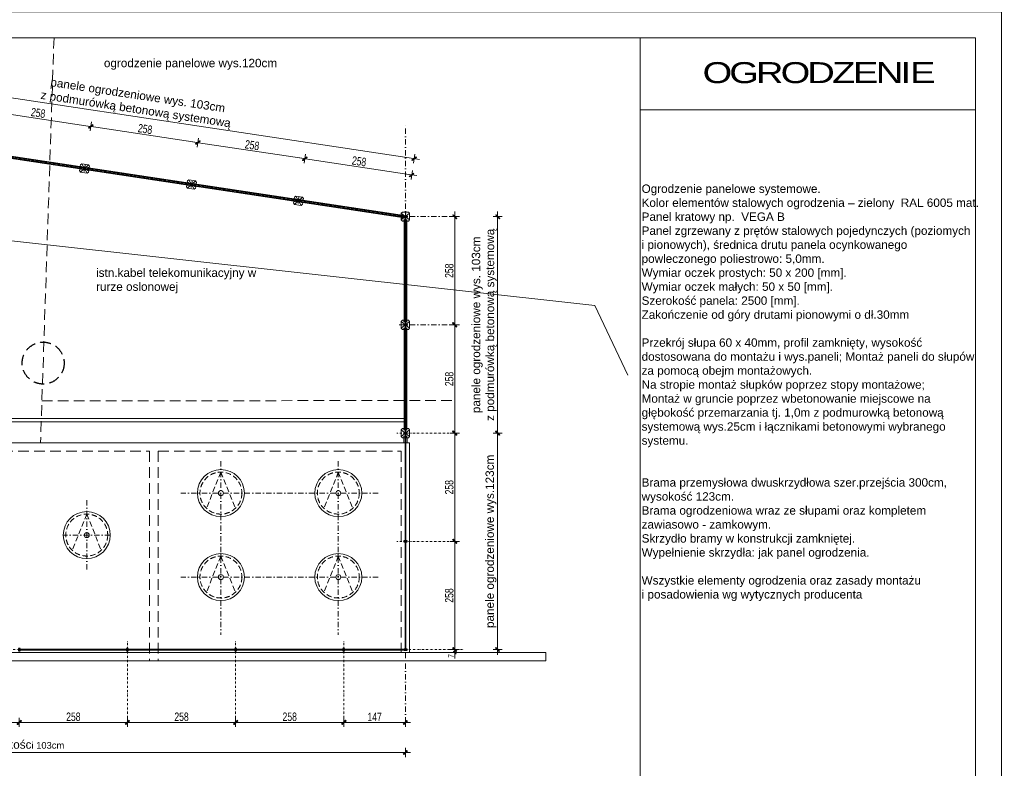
# Model space of a CAD drawing. Header units: millimetres. Extents: x 14041 to 23361, y -6349 to 12956.
# Tile 15 of 106: x 21013 to 23361, y -2212 to -428. Entities that reach past the tile are written whole.
import ezdxf

# ---------------------------------------------------------------- set-up
doc = ezdxf.new("R2010")
doc.units = ezdxf.units.MM
for name, pattern in [('DASHDOTX2', [50.8, 25.4, -12.7, 0, -12.7]), ('DASHED', [19.05, 12.7, -6.35]), ('KRESKOWA', [19.05, 12.7, -6.35])]:
    doc.linetypes.add(name, pattern=pattern)
for name, color, linetype, lineweight in [('__ A-ogrodzenie', 14, 'FENCELINE1', 30), ('__A-krawężnik', 5, 'Continuous', 30), ('__A-Wymiary', 7, 'Continuous', 13), ('_s-woda', 5, 'Continuous', 40), ('A- osie', 2, 'DASHDOTX2', 5), ('A-dach', 34, 'Continuous', 30), ('A-ogrodzenie', 6, 'Continuous', 9), ('A-opisy', 7, 'Continuous', 18), ('A-Tabelka', 7, 'Continuous', 18), ('A-WYMIARY', 7, 'Continuous', 9), ('A-ściany projektowane', 5, 'Continuous', 35)]:
    doc.layers.add(name, color=color, linetype=linetype, lineweight=lineweight)
doc.layers.add('przewód telekomunikacyjny podziemny', color=7, linetype='Continuous')
doc.styles.add('OP.3', font='arial.ttf', dxfattribs={"height": 16})
doc.styles.add('WYMIARY', font='swisscl.ttf')
doc.linetypes.add('FENCELINE1', pattern='A,0.25,-0.1,[133,ltypeshp.shx,S=0.1,R=0,X=-0.1,Y=0],-0.1,1', length=1.45)
doc.dimstyles.new('G 50', dxfattribs={"dimtxt": 12.5, "dimasz": 1, "dimexe": 1.25, "dimexo": 0.625, "dimgap": 3, "dimtad": 1, "dimdec": 1, "dimrnd": 0.5, "dimzin": 9, "dimtxsty": 'WYMIARY', "dimblk": 'W', "dimcen": 2, "dimse1": 1, "dimse2": 1, "dimclrd": 256, "dimclrt": 7, "dimadec": 0, "dimazin": 0, "dimtm": 1e-09, "dimtfac": 1, "dimtdec": 1, "dimtmove": 0, "dimatfit": 0, "dimldrblk": 'W', "dimfxl": 0, "dimlwd": 9, "dimarcsym": 0})
doc.dimstyles.new('G100', dxfattribs={"dimtxt": 20, "dimasz": 1.55, "dimexe": 1.25, "dimexo": 0.625, "dimgap": 3, "dimtad": 1, "dimdec": 1, "dimrnd": 0.5, "dimzin": 9, "dimtxsty": 'WYMIARY', "dimblk": 'W', "dimcen": 3, "dimse1": 1, "dimse2": 1, "dimclrd": 256, "dimclrt": 7, "dimadec": 0, "dimazin": 0, "dimtm": 1e-09, "dimtfac": 1, "dimtdec": 1, "dimtmove": 0, "dimatfit": 0, "dimldrblk": 'W', "dimfxl": 0, "dimlwd": 9, "dimarcsym": 0})

# ---------------------------------------------------------------- blocks, each defined once
blk = doc.blocks.new('W')
at = {"layer": 'A-WYMIARY'}
h = blk.add_hatch(color=256, dxfattribs=at)
h.paths.add_polyline_path([(0, 0.8), (0, 0), (0.6, 0), (3, 2.3), (2.3, 3)])
h.paths.add_polyline_path([(-0.6, 0.2), (-0.8, 0), (0, 0), (0, 0.8)])
h.paths.add_polyline_path([(0, -0.6), (0.1, -0.5), (0.6, 0), (0, 0)])
h.paths.add_polyline_path([(0, 0), (-0.8, 0), (-3.4, -2.6), (-2.7, -3.3), (0, -0.6)])
blk.add_hatch(color=256, dxfattribs=at).paths.add_polyline_path([(-0.8, 0), (-3.4, -2.6), (-2.7, -3.3), (0, -0.6), (0, 0)])
for p, q in [((-8, 0), (8, 0)), ((-0.6, 0.2), (-3.4, -2.6)), ((-0.6, 0.2), (2.3, 3)), ((0, -7), (0, 7)), ((0.1, -0.5), (3, 2.3)), ((2.3, 3), (3, 2.3)), ((-3.4, -2.6), (-2.7, -3.3)), ((0.1, -0.5), (-2.7, -3.3))]:
    blk.add_line(p, q, dxfattribs=at)
blk = doc.blocks.new('*D1631')
at = {"layer": '__A-Wymiary', "lineweight": 9, "ltscale": 2}
blk.add_line((20755.9, -2102.5), (21010.8, -2102.5), dxfattribs=at)
at = {"layer": 'Defpoints', "color": 0}
for p in [(20754.3, -1956), (21012.3, -1956), (21012.3, -2102.5)]:
    blk.add_point(p, dxfattribs=at)
at = {"layer": '__A-Wymiary', "linetype": 'ByBlock', "lineweight": 9, "xscale": 1.55, "yscale": 1.55, "zscale": 1.55, "rotation": 180}
blk.add_blockref('W', (20754.3, -2102.5), dxfattribs=at)
at = {"layer": '__A-Wymiary', "linetype": 'ByBlock', "lineweight": 9, "xscale": 1.55, "yscale": 1.55, "zscale": 1.55}
blk.add_blockref('W', (21012.3, -2102.5), dxfattribs=at)
at = {"layer": '__A-Wymiary', "color": 7, "lineweight": 15, "ltscale": 2, "insert": (20883.3, -2089.2), "char_height": 20, "attachment_point": 5, "style": 'WYMIARY'}
blk.add_mtext('258', dxfattribs=at)
blk = doc.blocks.new('*D1632')
at = {"layer": '__A-Wymiary', "lineweight": 9, "ltscale": 2}
blk.add_line((21013.9, -2102.5), (21268.8, -2102.5), dxfattribs=at)
at = {"layer": 'Defpoints', "color": 0}
for p in [(21012.3, -1956), (21270.3, -1956), (21270.3, -2102.5)]:
    blk.add_point(p, dxfattribs=at)
at = {"layer": '__A-Wymiary', "linetype": 'ByBlock', "lineweight": 9, "xscale": 1.55, "yscale": 1.55, "zscale": 1.55, "rotation": 180}
blk.add_blockref('W', (21012.3, -2102.5), dxfattribs=at)
at = {"layer": '__A-Wymiary', "linetype": 'ByBlock', "lineweight": 9, "xscale": 1.55, "yscale": 1.55, "zscale": 1.55}
blk.add_blockref('W', (21270.3, -2102.5), dxfattribs=at)
at = {"layer": '__A-Wymiary', "color": 7, "lineweight": 15, "ltscale": 2, "insert": (21141.3, -2089.2), "char_height": 20, "attachment_point": 5, "style": 'WYMIARY'}
blk.add_mtext('258', dxfattribs=at)
blk = doc.blocks.new('*D1633')
at = {"layer": '__A-Wymiary', "lineweight": 9, "ltscale": 2}
blk.add_line((21271.9, -2102.5), (21526.8, -2102.5), dxfattribs=at)
at = {"layer": 'Defpoints', "color": 0}
for p in [(21270.3, -1956), (21528.3, -1956), (21528.3, -2102.5)]:
    blk.add_point(p, dxfattribs=at)
at = {"layer": '__A-Wymiary', "linetype": 'ByBlock', "lineweight": 9, "xscale": 1.55, "yscale": 1.55, "zscale": 1.55, "rotation": 180}
blk.add_blockref('W', (21270.3, -2102.5), dxfattribs=at)
at = {"layer": '__A-Wymiary', "linetype": 'ByBlock', "lineweight": 9, "xscale": 1.55, "yscale": 1.55, "zscale": 1.55}
blk.add_blockref('W', (21528.3, -2102.5), dxfattribs=at)
at = {"layer": '__A-Wymiary', "color": 7, "lineweight": 15, "ltscale": 2, "insert": (21399.3, -2089.2), "char_height": 20, "attachment_point": 5, "style": 'WYMIARY'}
blk.add_mtext('258', dxfattribs=at)
blk = doc.blocks.new('*D1634')
at = {"layer": '__A-Wymiary', "lineweight": 9, "ltscale": 2}
blk.add_line((21529.9, -2102.5), (21784.8, -2102.5), dxfattribs=at)
at = {"layer": 'Defpoints', "color": 0}
for p in [(21528.3, -1956), (21786.3, -1956), (21786.3, -2102.5)]:
    blk.add_point(p, dxfattribs=at)
at = {"layer": '__A-Wymiary', "linetype": 'ByBlock', "lineweight": 9, "xscale": 1.55, "yscale": 1.55, "zscale": 1.55, "rotation": 180}
blk.add_blockref('W', (21528.3, -2102.5), dxfattribs=at)
at = {"layer": '__A-Wymiary', "linetype": 'ByBlock', "lineweight": 9, "xscale": 1.55, "yscale": 1.55, "zscale": 1.55}
blk.add_blockref('W', (21786.3, -2102.5), dxfattribs=at)
at = {"layer": '__A-Wymiary', "color": 7, "lineweight": 15, "ltscale": 2, "insert": (21657.3, -2089.2), "char_height": 20, "attachment_point": 5, "style": 'WYMIARY'}
blk.add_mtext('258', dxfattribs=at)
blk = doc.blocks.new('*D1635')
at = {"layer": '__A-Wymiary', "lineweight": 9, "ltscale": 2}
blk.add_line((21787.9, -2102.5), (21931.8, -2102.5), dxfattribs=at)
at = {"layer": 'Defpoints', "color": 0}
for p in [(21786.3, -1956), (21933.3, -1956), (21933.3, -2102.5)]:
    blk.add_point(p, dxfattribs=at)
at = {"layer": '__A-Wymiary', "linetype": 'ByBlock', "lineweight": 9, "xscale": 1.55, "yscale": 1.55, "zscale": 1.55, "rotation": 180}
blk.add_blockref('W', (21786.3, -2102.5), dxfattribs=at)
at = {"layer": '__A-Wymiary', "linetype": 'ByBlock', "lineweight": 9, "xscale": 1.55, "yscale": 1.55, "zscale": 1.55}
blk.add_blockref('W', (21933.3, -2102.5), dxfattribs=at)
at = {"layer": '__A-Wymiary', "color": 7, "lineweight": 15, "ltscale": 2, "insert": (21859.8, -2089.5), "char_height": 20, "attachment_point": 5, "style": 'WYMIARY'}
blk.add_mtext('147', dxfattribs=at)
blk = doc.blocks.new('*D1636')
at = {"layer": '__A-Wymiary', "lineweight": 9, "ltscale": 2}
for p, q in [((22051, -1928), (22051, -1927)), ((22051, -1936), (22051, -1929)), ((22051, -1937), (22051, -1950))]:
    blk.add_line(p, q, dxfattribs=at)
at = {"layer": 'Defpoints', "color": 0}
for p in [(22051, -1929), (22054.8, -1929), (22054.8, -1936)]:
    blk.add_point(p, dxfattribs=at)
at = {"layer": '__A-Wymiary', "linetype": 'ByBlock', "lineweight": 9}
for p, rotation in [((22051, -1929), 270), ((22051, -1936), 90)]:
    blk.add_blockref('W', p, dxfattribs=dict(at, rotation=rotation))
at = {"layer": '__A-Wymiary', "color": 7, "lineweight": 15, "ltscale": 2, "insert": (22041.8, -1944), "char_height": 12.5, "attachment_point": 5, "rotation": 90, "style": 'WYMIARY'}
blk.add_mtext('7', dxfattribs=at)
blk = doc.blocks.new('*D1643')
at = {"layer": '__A-Wymiary', "lineweight": 9, "ltscale": 2}
blk.add_line((22051, -1927.5), (22051, -1672.6), dxfattribs=at)
at = {"layer": 'Defpoints', "color": 0}
for p in [(22021.2, -1671), (22051, -1671), (22021.2, -1929)]:
    blk.add_point(p, dxfattribs=at)
at = {"layer": '__A-Wymiary', "linetype": 'ByBlock', "lineweight": 9, "xscale": 1.55, "yscale": 1.55, "zscale": 1.55}
for p, rotation in [((22051, -1671), 90), ((22051, -1929), 270)]:
    blk.add_blockref('W', p, dxfattribs=dict(at, rotation=rotation))
at = {"layer": '__A-Wymiary', "color": 7, "lineweight": 15, "ltscale": 2, "insert": (22037.8, -1800), "char_height": 20, "attachment_point": 5, "rotation": 90, "style": 'WYMIARY'}
blk.add_mtext('258', dxfattribs=at)
blk = doc.blocks.new('*D1644')
at = {"layer": '__A-Wymiary', "lineweight": 9, "ltscale": 2}
blk.add_line((22051, -1669.5), (22051, -1414.6), dxfattribs=at)
at = {"layer": 'Defpoints', "color": 0}
for p in [(22031.9, -1413), (22051, -1413), (22021.2, -1671)]:
    blk.add_point(p, dxfattribs=at)
at = {"layer": '__A-Wymiary', "linetype": 'ByBlock', "lineweight": 9, "xscale": 1.55, "yscale": 1.55, "zscale": 1.55}
for p, rotation in [((22051, -1413), 90), ((22051, -1671), 270)]:
    blk.add_blockref('W', p, dxfattribs=dict(at, rotation=rotation))
at = {"layer": '__A-Wymiary', "color": 7, "lineweight": 15, "ltscale": 2, "insert": (22037.8, -1542), "char_height": 20, "attachment_point": 5, "rotation": 90, "style": 'WYMIARY'}
blk.add_mtext('258', dxfattribs=at)
blk = doc.blocks.new('*D1645')
at = {"layer": '__A-Wymiary', "lineweight": 9, "ltscale": 2}
blk.add_line((22051, -1411.5), (22051, -1156.6), dxfattribs=at)
at = {"layer": 'Defpoints', "color": 0}
for p in [(22005.2, -1155), (22051, -1155), (22031.9, -1413)]:
    blk.add_point(p, dxfattribs=at)
at = {"layer": '__A-Wymiary', "linetype": 'ByBlock', "lineweight": 9, "xscale": 1.55, "yscale": 1.55, "zscale": 1.55}
for p, rotation in [((22051, -1155), 90), ((22051, -1413), 270)]:
    blk.add_blockref('W', p, dxfattribs=dict(at, rotation=rotation))
at = {"layer": '__A-Wymiary', "color": 7, "lineweight": 15, "ltscale": 2, "insert": (22037.8, -1284), "char_height": 20, "attachment_point": 5, "rotation": 90, "style": 'WYMIARY'}
blk.add_mtext('258', dxfattribs=at)
blk = doc.blocks.new('*D1646')
at = {"layer": '__A-Wymiary', "lineweight": 9, "ltscale": 2}
blk.add_line((22051, -1153.5), (22051, -898.6), dxfattribs=at)
at = {"layer": 'Defpoints', "color": 0}
for p in [(21985.5, -897), (22051, -897), (22005.2, -1155)]:
    blk.add_point(p, dxfattribs=at)
at = {"layer": '__A-Wymiary', "linetype": 'ByBlock', "lineweight": 9, "xscale": 1.55, "yscale": 1.55, "zscale": 1.55}
for p, rotation in [((22051, -897), 90), ((22051, -1155), 270)]:
    blk.add_blockref('W', p, dxfattribs=dict(at, rotation=rotation))
at = {"layer": '__A-Wymiary', "color": 7, "lineweight": 15, "ltscale": 2, "insert": (22037.8, -1026), "char_height": 20, "attachment_point": 5, "rotation": 90, "style": 'WYMIARY'}
blk.add_mtext('258', dxfattribs=at)
blk = doc.blocks.new('*D1647')
at = {"layer": 'Defpoints', "lineweight": 9, "ltscale": 2}
blk.add_line((21694.8, -759.3), (21946.8, -797.3), dxfattribs=at)
at = {"layer": 'Defpoints', "color": 0}
for p in [(21948.3, -797.5), (21678.2, -858.6), (21933.3, -897)]:
    blk.add_point(p, dxfattribs=at)
at = {"layer": 'Defpoints', "linetype": 'ByBlock', "lineweight": 9, "xscale": 1.55, "yscale": 1.55, "zscale": 1.55}
for p, rotation in [((21693.2, -759), 171.4269997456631), ((21948.3, -797.5), 351.4269997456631)]:
    blk.add_blockref('W', p, dxfattribs=dict(at, rotation=rotation))
at = {"layer": 'Defpoints', "color": 7, "lineweight": 15, "ltscale": 2, "insert": (21822.8, -765.2), "char_height": 20, "attachment_point": 5, "rotation": 351.427, "style": 'WYMIARY'}
blk.add_mtext('258', dxfattribs=at)
blk = doc.blocks.new('*D1648')
at = {"layer": 'Defpoints', "lineweight": 9, "ltscale": 2}
blk.add_line((21439.6, -720.8), (21691.7, -758.8), dxfattribs=at)
at = {"layer": 'Defpoints', "color": 0}
for p in [(21693.2, -759), (21424.3, -812.4), (21679.4, -850.8)]:
    blk.add_point(p, dxfattribs=at)
at = {"layer": 'Defpoints', "linetype": 'ByBlock', "lineweight": 9, "xscale": 1.55, "yscale": 1.55, "zscale": 1.55}
for p, rotation in [((21438.1, -720.6), 171.4269997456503), ((21693.2, -759), 351.4269997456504)]:
    blk.add_blockref('W', p, dxfattribs=dict(at, rotation=rotation))
at = {"layer": 'Defpoints', "color": 7, "lineweight": 15, "ltscale": 2, "insert": (21567.6, -726.7), "char_height": 20, "attachment_point": 5, "rotation": 351.427, "style": 'WYMIARY'}
blk.add_mtext('258', dxfattribs=at)
blk = doc.blocks.new('*D1649')
at = {"layer": 'Defpoints', "lineweight": 9, "ltscale": 2}
blk.add_line((21436.6, -720.3), (21184.5, -682.3), dxfattribs=at)
at = {"layer": 'Defpoints', "color": 0}
for p in [(21183, -682.1), (21169.1, -773.9), (21424.3, -812.4)]:
    blk.add_point(p, dxfattribs=at)
at = {"layer": 'Defpoints', "linetype": 'ByBlock', "lineweight": 9, "xscale": 1.55, "yscale": 1.55, "zscale": 1.55}
for p, rotation in [((21183, -682.1), 171.4269997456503), ((21438.1, -720.6), 351.4269997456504)]:
    blk.add_blockref('W', p, dxfattribs=dict(at, rotation=rotation))
at = {"layer": 'Defpoints', "color": 7, "lineweight": 15, "ltscale": 2, "insert": (21312.5, -688.2), "char_height": 20, "attachment_point": 5, "rotation": 351.427, "style": 'WYMIARY'}
blk.add_mtext('258', dxfattribs=at)
blk = doc.blocks.new('*D1650')
at = {"layer": 'Defpoints', "lineweight": 9, "ltscale": 2}
blk.add_line((21181.5, -681.9), (20929.4, -643.9), dxfattribs=at)
at = {"layer": 'Defpoints', "color": 0}
for p in [(20927.9, -643.6), (20914, -735.4), (21169.1, -773.9)]:
    blk.add_point(p, dxfattribs=at)
at = {"layer": 'Defpoints', "linetype": 'ByBlock', "lineweight": 9, "xscale": 1.55, "yscale": 1.55, "zscale": 1.55}
for p, rotation in [((20927.9, -643.6), 171.4269997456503), ((21183, -682.1), 351.4269997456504)]:
    blk.add_blockref('W', p, dxfattribs=dict(at, rotation=rotation))
at = {"layer": 'Defpoints', "color": 7, "lineweight": 15, "ltscale": 2, "insert": (21057.4, -649.8), "char_height": 20, "attachment_point": 5, "rotation": 351.427, "style": 'WYMIARY'}
blk.add_mtext('258', dxfattribs=at)
blk = doc.blocks.new('*D1655')
at = {"layer": '__A-Wymiary', "lineweight": 9, "ltscale": 2}
blk.add_line((19834.9, -2174.2), (21931.8, -2174.2), dxfattribs=at)
at = {"layer": 'Defpoints', "color": 0}
for p in [(19833.3, -2034.3), (21933.3, -2034.3), (21933.3, -2174.2)]:
    blk.add_point(p, dxfattribs=at)
at = {"layer": '__A-Wymiary', "linetype": 'ByBlock', "lineweight": 9, "xscale": 1.55, "yscale": 1.55, "zscale": 1.55, "rotation": 180}
blk.add_blockref('W', (19833.3, -2174.2), dxfattribs=at)
at = {"layer": '__A-Wymiary', "linetype": 'ByBlock', "lineweight": 9, "xscale": 1.55, "yscale": 1.55, "zscale": 1.55}
blk.add_blockref('W', (21933.3, -2174.2), dxfattribs=at)
at = {"layer": '__A-Wymiary', "color": 7, "lineweight": 15, "ltscale": 2, "insert": (20883.3, -2158.2), "char_height": 16, "attachment_point": 5, "style": 'OP.3'}
blk.add_mtext('{\\H1.25x;panele ogrodzeniowe wysokośc}i 103cm', dxfattribs=at)
blk = doc.blocks.new('*D1656')
at = {"layer": '__A-Wymiary', "lineweight": 9, "ltscale": 2}
blk.add_line((22153.2, -1414.6), (22153.2, -1927.5), dxfattribs=at)
at = {"layer": 'Defpoints', "color": 0}
for p in [(22214.3, -1413), (22153.2, -1929), (22214.3, -1929)]:
    blk.add_point(p, dxfattribs=at)
at = {"layer": '__A-Wymiary', "linetype": 'ByBlock', "lineweight": 9, "xscale": 1.55, "yscale": 1.55, "zscale": 1.55}
for p, rotation in [((22153.2, -1413), 90), ((22153.2, -1929), 270)]:
    blk.add_blockref('W', p, dxfattribs=dict(at, rotation=rotation))
at = {"layer": '__A-Wymiary', "color": 7, "lineweight": 15, "ltscale": 2, "insert": (22137.3, -1671), "char_height": 16, "attachment_point": 5, "rotation": 90, "style": 'OP.3'}
blk.add_mtext('{\\H1.25x;panele ogrodzeniowe wys.123cm}', dxfattribs=at)
blk = doc.blocks.new('*D1657')
at = {"layer": '__A-Wymiary', "lineweight": 9, "ltscale": 2}
blk.add_line((22153.2, -898.6), (22153.2, -1411.5), dxfattribs=at)
at = {"layer": 'Defpoints', "color": 0}
for p in [(22029.6, -897), (22153.2, -1413), (22214.3, -1413)]:
    blk.add_point(p, dxfattribs=at)
at = {"layer": '__A-Wymiary', "linetype": 'ByBlock', "lineweight": 9, "xscale": 1.55, "yscale": 1.55, "zscale": 1.55}
for p, rotation in [((22153.2, -897), 90), ((22153.2, -1413), 270)]:
    blk.add_blockref('W', p, dxfattribs=dict(at, rotation=rotation))
at = {"layer": '__A-Wymiary', "color": 7, "lineweight": 15, "ltscale": 2, "insert": (22121.2, -1155), "char_height": 16, "attachment_point": 5, "rotation": 90, "style": 'OP.3'}
blk.add_mtext('{\\H1.25x;panele ogrodzeniowe wys. 103cm\\Pz podmurówką betonową systemową}', dxfattribs=at)
blk = doc.blocks.new('*D1658')
at = {"layer": '__A-Wymiary', "lineweight": 9, "ltscale": 2}
blk.add_line((21952.6, -758.6), (20622.2, -558.2), dxfattribs=at)
at = {"layer": 'Defpoints', "color": 0}
for p in [(20620.6, -558), (20611.5, -618.3), (21946.7, -808.2)]:
    blk.add_point(p, dxfattribs=at)
at = {"layer": '__A-Wymiary', "linetype": 'ByBlock', "lineweight": 9, "xscale": 1.55, "yscale": 1.55, "zscale": 1.55}
for p, rotation in [((20620.6, -558), 171.4328899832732), ((21954.2, -758.9), 351.4328899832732)]:
    blk.add_blockref('W', p, dxfattribs=dict(at, rotation=rotation))
at = {"layer": '__A-Wymiary', "color": 7, "lineweight": 15, "ltscale": 2, "insert": (21292.2, -626.7), "char_height": 16, "attachment_point": 5, "rotation": 351.4329, "style": 'OP.3'}
blk.add_mtext('{\\H1.25x;panele ogrodzeniowe wys. 103cm\\Pz podmurówką betonową systemową}', dxfattribs=at)

msp = doc.modelspace()

# ---------------------------------------------------------------- linework, layer by layer
at = {"layer": '__ A-ogrodzenie', "linetype": 'Continuous', "lineweight": 15, "ltscale": 2}
for p, q in [((21929.88, -899.99), (20919.76, -747.71)), ((21930.78, -894.06), (20920.66, -741.78)), ((21158.08, -773.53), (21161.49, -771.01)), ((21179.83, -776.81), (21177.31, -773.39)), ((21155.99, -787.37), (21158.51, -790.78)), ((21156.51, -783.91), (21159.97, -784.43)), ((21157.56, -776.99), (21161.02, -777.51)), ((21177.75, -790.65), (21174.33, -793.17)), ((21178.27, -787.19), (21174.81, -786.67)), ((21179.31, -780.27), (21175.85, -779.75)), ((21412.67, -815.45), (21416.14, -815.97)), ((21413.2, -811.99), (21416.61, -809.47)), ((21434.43, -818.73), (21430.97, -818.21)), ((21434.95, -815.27), (21432.43, -811.85)), ((21411.11, -825.83), (21413.63, -829.24)), ((21411.63, -822.37), (21415.09, -822.89)), ((21432.86, -829.11), (21429.45, -831.63)), ((21433.39, -825.65), (21429.92, -825.13)), ((21666.23, -864.29), (21668.75, -867.7)), ((21666.75, -860.83), (21670.21, -861.35)), ((21667.79, -853.91), (21671.25, -854.43)), ((21668.31, -850.45), (21671.73, -847.93)), ((21687.98, -867.57), (21684.57, -870.09)), ((21688.5, -864.11), (21685.04, -863.59)), ((21689.55, -857.19), (21686.09, -856.67)), ((21690.07, -853.73), (21687.55, -850.31)), ((21926.33, -886.03), (21923.33, -889.03)), ((21940.33, -886.03), (21943.33, -889.03)), ((21923.33, -893.53), (21926.83, -893.53)), ((21923.33, -900.53), (21926.83, -900.53)), ((21926.33, -908.03), (21923.33, -905.03)), ((21929.83, -908.03), (21929.83, -904.53)), ((21930.33, -1147.53), (21930.33, -904.53)), ((21936.33, -1147.53), (21936.33, -904.53)), ((21936.83, -908.03), (21936.83, -904.53)), ((21940.33, -908.03), (21943.33, -905.03)), ((21926.33, -1144.03), (21923.33, -1147.03)), ((21929.83, -1144.03), (21929.83, -1147.53)), ((21936.83, -1144.03), (21936.83, -1147.53)), ((21940.33, -1144.03), (21943.33, -1147.03)), ((21926.33, -1166.03), (21923.33, -1163.03)), ((21929.83, -1166.03), (21929.83, -1162.53)), ((21930.33, -1405.53), (21930.33, -1162.53)), ((21936.33, -1405.53), (21936.33, -1162.53)), ((21936.83, -1166.03), (21936.83, -1162.53)), ((21940.33, -1166.03), (21943.33, -1163.03)), ((21926.33, -1402.03), (21923.33, -1405.03)), ((21929.83, -1402.03), (21929.83, -1405.53)), ((21936.83, -1402.03), (21936.83, -1405.53)), ((21940.33, -1402.03), (21943.33, -1405.03)), ((21926.33, -1424.03), (21923.33, -1421.03)), ((21929.83, -1424.03), (21929.83, -1420.53)), ((21936.83, -1424.03), (21936.83, -1420.53)), ((21940.33, -1424.03), (21943.33, -1421.03))]:
    msp.add_line(p, q, dxfattribs=at)
for points in [[(21158.08, -773.53), (21157.56, -776.99)], [(21177.31, -773.39), (21161.49, -771.01)], [(21156.51, -783.91), (21155.99, -787.37)], [(21158.51, -790.78), (21174.33, -793.17)], [(21175.85, -779.75), (21174.81, -786.67)], [(21177.75, -790.65), (21178.27, -787.19)], [(21179.31, -780.27), (21179.83, -776.81)], [(21413.2, -811.99), (21412.67, -815.45)], [(21432.43, -811.85), (21416.61, -809.47)], [(21430.97, -818.21), (21429.92, -825.13)], [(21434.43, -818.73), (21434.95, -815.27)], [(21411.63, -822.37), (21411.11, -825.83)], [(21413.63, -829.24), (21429.45, -831.63)], [(21432.86, -829.11), (21433.39, -825.65)], [(21666.75, -860.83), (21666.23, -864.29)], [(21668.31, -850.45), (21667.79, -853.91)], [(21668.75, -867.7), (21684.57, -870.09)], [(21687.55, -850.31), (21671.73, -847.93)], [(21686.09, -856.67), (21685.04, -863.59)], [(21687.98, -867.57), (21688.5, -864.11)], [(21689.55, -857.19), (21690.07, -853.73)], [(21923.33, -889.03), (21923.33, -893.53)], [(21940.33, -886.03), (21926.33, -886.03)], [(21943.33, -905.03), (21943.33, -889.03)], [(21923.33, -900.53), (21923.33, -905.03)], [(21926.33, -908.03), (21929.83, -908.03)], [(21926.83, -900.53), (21926.83, -893.53)], [(21936.83, -908.03), (21940.33, -908.03)], [(21923.33, -1147.03), (21923.33, -1163.03)], [(21929.83, -1144.03), (21926.33, -1144.03)], [(21940.33, -1144.03), (21936.83, -1144.03)], [(21943.33, -1163.03), (21943.33, -1147.03)], [(21926.33, -1166.03), (21929.83, -1166.03)], [(21936.83, -1162.53), (21929.83, -1162.53)], [(21936.83, -1166.03), (21940.33, -1166.03)], [(21923.33, -1405.03), (21923.33, -1421.03)], [(21929.83, -1402.03), (21926.33, -1402.03)], [(21940.33, -1402.03), (21936.83, -1402.03)], [(21943.33, -1421.03), (21943.33, -1405.03)], [(21926.33, -1424.03), (21929.83, -1424.03)], [(21936.83, -1420.53), (21929.83, -1420.53)], [(21936.83, -1424.03), (21940.33, -1424.03)]]:
    msp.add_lwpolyline(points, dxfattribs=at)
at = {"layer": '__A-krawężnik', "lineweight": 15, "ltscale": 0.25}
for p, q in [((20921.39, -1378.02), (21932.33, -1378.02)), ((20921.39, -1386.02), (21932.33, -1386.02)), ((21929.33, -1436.02), (21929.33, -1424.03)), ((21929.83, -1424.03), (21937.33, -1424.03)), ((21937.33, -1436.02), (21937.33, -1424.03))]:
    msp.add_line(p, q, dxfattribs=at)
at = {"layer": '__A-Wymiary', "lineweight": 15, "ltscale": 2}
for points in [[(21161.02, -777.51), (21159.97, -784.43)], [(21416.14, -815.97), (21415.09, -822.89)], [(21671.25, -854.43), (21670.21, -861.35)], [(21929.83, -904.53), (21936.83, -904.53)], [(21936.83, -1147.53), (21929.83, -1147.53)], [(21936.83, -1405.53), (21929.83, -1405.53)]]:
    msp.add_lwpolyline(points, dxfattribs=at)
at = {"layer": '_s-woda', "linetype": 'KRESKOWA', "lineweight": 15, "ltscale": 2}
for p, q in [((21095.17, -470.57), (21062.98, -1436.02)), ((21066.3, -1336.29), (22051.22, -1335.21))]:
    msp.add_line(p, q, dxfattribs=at)
at = {"layer": '_s-woda', "linetype": 'KRESKOWA', "lineweight": 25, "ltscale": 2}
msp.add_circle((21069.31, -1246.13), 50, dxfattribs=at)
at = {"layer": 'A- osie', "ltscale": 0.5}
for p, q in [((21493.23, -1480.07), (21493.23, -1894.06)), ((21773.23, -1480.07), (21773.23, -1894.06)), ((21173.23, -1572.64), (21173.23, -1739.68)), ((21868.54, -1556.02), (21397.7, -1556.02)), ((21229.29, -1656.16), (21117.17, -1656.16)), ((21868.54, -1756.02), (21397.7, -1756.02))]:
    msp.add_line(p, q, dxfattribs=at)
at = {"layer": 'A-dach', "lineweight": 15}
for p, q in [((19823.23, -1436.02), (21943.23, -1436.02)), ((21943.23, -1436.02), (21943.23, -1936.02)), ((19623.23, -1936.02), (22268.23, -1936.02)), ((22268.23, -1936.02), (22268.23, -1956.02)), ((19623.23, -1956.02), (22268.23, -1956.02)), ((21028.23, -1956.02), (22238.23, -1956.02))]:
    msp.add_line(p, q, dxfattribs=at)
at = {"layer": 'A-dach', "linetype": 'KRESKOWA', "lineweight": 15}
for p, q in [((21493.23, -1506.02), (21458.64, -1592.13)), ((21493.23, -1506.02), (21527.82, -1592.13)), ((21773.23, -1506.02), (21738.64, -1592.13)), ((21773.23, -1506.02), (21807.82, -1592.13)), ((21173.23, -1606.02), (21138.64, -1692.13)), ((21173.23, -1606.02), (21207.82, -1692.13)), ((21493.23, -1706.02), (21458.64, -1792.13)), ((21493.23, -1706.02), (21527.82, -1792.13)), ((21773.23, -1706.02), (21738.64, -1792.13)), ((21773.23, -1706.02), (21807.82, -1792.13))]:
    msp.add_line(p, q, dxfattribs=at)
at = {"layer": 'A-dach', "lineweight": 15}
for centre, radius in [((21493.23, -1556.02), 56), ((21773.23, -1556.02), 56), ((21493.23, -1556.16), 6), ((21773.23, -1556.16), 6), ((21173.23, -1656.02), 56), ((21173.23, -1656.16), 6), ((21493.23, -1756.02), 56), ((21773.23, -1756.02), 56), ((21493.23, -1756.16), 6), ((21773.23, -1756.16), 6)]:
    msp.add_circle(centre, radius, dxfattribs=at)
at = {"layer": 'A-dach', "linetype": 'KRESKOWA', "lineweight": 15}
for centre in [(21493.23, -1556.02), (21773.23, -1556.02), (21173.23, -1656.02), (21493.23, -1756.02), (21773.23, -1756.02)]:
    msp.add_circle(centre, 50, dxfattribs=at)
at = {"layer": 'A-ogrodzenie', "linetype": 'DASHDOTX2', "ltscale": 0.5}
for p, q in [((21933.33, -2102.46), (21933.33, -676.48)), ((22058.44, -897.03), (21912.54, -897.03)), ((22058.44, -897.03), (21912.54, -897.03)), ((22058.44, -1155.03), (21912.54, -1155.03))]:
    msp.add_line(p, q, dxfattribs=at)
at = {"layer": 'A-ogrodzenie', "lineweight": 15}
for p, q in [((21930.18, -898.02), (20603.52, -698.02)), ((21930.48, -896.04), (20603.81, -696.04)), ((21932.33, -899.03), (21932.33, -1153.03)), ((21934.33, -899.03), (21934.33, -1153.03)), ((21932.33, -1157.03), (21932.33, -1217.14)), ((21932.33, -1157.03), (21932.33, -1411.03)), ((21934.33, -1157.03), (21934.33, -1217.14)), ((21934.33, -1157.03), (21934.33, -1411.03)), ((21932.33, -1415.03), (21932.33, -1669.03)), ((21934.33, -1415.03), (21934.33, -1669.03)), ((21932.33, -1673.03), (21932.33, -1927.03)), ((21934.33, -1673.03), (21934.33, -1927.03)), ((21014.33, -1928.03), (21268.33, -1928.03)), ((21014.33, -1930.03), (21268.33, -1930.03)), ((21272.33, -1928.03), (21526.33, -1928.03)), ((21272.33, -1930.03), (21526.33, -1930.03)), ((21530.33, -1928.03), (21784.33, -1928.03)), ((21530.33, -1930.03), (21784.33, -1930.03)), ((21788.33, -1928.03), (21930.33, -1928.03)), ((21788.33, -1930.03), (21930.33, -1930.03))]:
    msp.add_line(p, q, dxfattribs=at)
at = {"layer": 'A-ogrodzenie', "linetype": 'DASHDOTX2', "ltscale": 0.2}
for p, q in [((21930.33, -897.03), (20603.66, -697.03)), ((21169.15, -773.9), (21166.81, -789.4)), ((21169.15, -773.9), (21166.81, -789.4)), ((21169.15, -773.9), (21166.81, -789.4)), ((21424.26, -812.36), (21421.93, -827.86)), ((21424.26, -812.36), (21421.93, -827.86)), ((21424.26, -812.36), (21421.93, -827.86)), ((21679.38, -850.82), (21677.05, -866.32)), ((21679.38, -850.82), (21677.05, -866.32)), ((21934.5, -889.28), (21932.16, -904.78)), ((21933.33, -885), (21933.33, -1193.67)), ((22058.44, -1413.03), (21912.54, -1413.03)), ((22058.44, -1671.03), (21912.54, -1671.03)), ((21270.33, -2102.46), (21270.33, -1908.23)), ((21528.33, -2102.46), (21528.33, -1908.23)), ((21786.33, -2102.46), (21786.33, -1908.23)), ((19694.49, -1929.03), (22072.35, -1929.03))]:
    msp.add_line(p, q, dxfattribs=at)
at = {"layer": 'A-ogrodzenie', "lineweight": 30}
for points in [[(21165.49, -784.76), (21166.38, -778.82), (21170.34, -779.42), (21169.44, -785.35), (21165.49, -784.76)], [(21420.6, -823.22), (21421.5, -817.28), (21425.45, -817.88), (21424.56, -823.81), (21420.6, -823.22)], [(21675.72, -861.68), (21676.62, -855.74), (21680.57, -856.34), (21679.68, -862.27), (21675.72, -861.68)], [(21930.33, -895.03), (21936.33, -895.03), (21936.33, -899.03), (21930.33, -899.03), (21930.33, -895.03)], [(21930.33, -1153.03), (21936.33, -1153.03), (21936.33, -1157.03), (21930.33, -1157.03), (21930.33, -1153.03)], [(21930.33, -1411.03), (21936.33, -1411.03), (21936.33, -1415.03), (21930.33, -1415.03), (21930.33, -1411.03)], [(21930.33, -1669.03), (21936.33, -1669.03), (21936.33, -1673.03), (21930.33, -1673.03), (21930.33, -1669.03)], [(21010.33, -1926.03), (21010.33, -1932.03), (21014.33, -1932.03), (21014.33, -1926.03), (21010.33, -1926.03)], [(21268.33, -1926.03), (21268.33, -1932.03), (21272.33, -1932.03), (21272.33, -1926.03), (21268.33, -1926.03)], [(21526.33, -1926.03), (21526.33, -1932.03), (21530.33, -1932.03), (21530.33, -1926.03), (21526.33, -1926.03)], [(21784.33, -1926.03), (21784.33, -1932.03), (21788.33, -1932.03), (21788.33, -1926.03), (21784.33, -1926.03)], [(21930.33, -1927.03), (21936.33, -1927.03), (21936.33, -1931.03), (21930.33, -1931.03), (21930.33, -1927.03)]]:
    msp.add_lwpolyline(points, dxfattribs=at)
at = {"layer": 'A-Tabelka'}
for p, q in [((22492.85, -2251.67), (22492.85, -470.57)), ((22492.85, -642.19), (23292.85, -642.19))]:
    msp.add_line(p, q, dxfattribs=at)
at = {"layer": 'A-Tabelka', "lineweight": 18}
for points in [[(19154.85, -3378.82), (23354.85, -3378.82), (23354.85, -408.82), (19154.85, -408.82)], [(19454.85, -3317.07), (23292.85, -3317.07), (23292.85, -470.57), (19454.85, -470.57)]]:
    msp.add_lwpolyline(points, close=True, dxfattribs=at)
at = {"layer": 'A-ściany projektowane', "linetype": 'DASHED', "lineweight": 15, "ltscale": 2}
for p, q in [((20743.23, -1456.02), (21323.23, -1456.02)), ((21323.23, -1456.02), (21323.23, -1956.02)), ((21343.23, -1456.02), (21923.23, -1456.02)), ((21343.23, -1456.02), (21343.23, -1956.02)), ((21923.23, -1456.02), (21923.23, -1936.02))]:
    msp.add_line(p, q, dxfattribs=at)
at = {"layer": 'Defpoints', "color": 1, "lineweight": 15, "ltscale": 2}
for p, q in [((21177.31, -773.39), (21158.51, -790.78)), ((21174.33, -793.17), (21161.49, -771.01)), ((21432.43, -811.85), (21413.63, -829.24)), ((21429.45, -831.63), (21416.61, -809.47)), ((21687.55, -850.31), (21668.75, -867.7)), ((21684.57, -870.09), (21671.73, -847.93)), ((21923.33, -889.03), (21943.33, -905.03)), ((21943.33, -889.03), (21923.33, -905.03)), ((21943.33, -1163.03), (21923.33, -1147.03)), ((21923.33, -1163.03), (21943.33, -1147.03)), ((21943.33, -1421.03), (21923.33, -1405.03)), ((21923.33, -1421.03), (21943.33, -1405.03))]:
    msp.add_line(p, q, dxfattribs=at)
at = {"layer": 'przewód telekomunikacyjny podziemny', "color": 30, "linetype": 'Continuous', "lineweight": 18}
msp.add_lwpolyline([(20979.54, -952.86), (21029.4, -958.41), (22385.2, -1109.16), (22463.43, -1275.13)], dxfattribs=at)

# ---------------------------------------------------------------- texts
at = {"layer": 'A-opisy', "ltscale": 2, "char_height": 20, "width": 653.4424, "attachment_point": 1, "style": 'OP.3'}
for s, insert in [('{\\fArial|b0|i0|c238|p34;ogrodzenie panelowe wys.120cm}', (21214.17, -520.86)), ('{\\fArial|b0|i0|c238|p34;istn.kabel telekomunikacyjny w \\Prurze oslonowej}', (21195.52, -1020.53))]:
    msp.add_mtext(s, dxfattribs=dict(at, insert=insert))
at = {"layer": 'A-opisy', "style": 'OP.3'}
for s, insert, char_height, width, attachment_point in [('{\\T0.9;\\W1.3;\\fArial|b0|i0|c238|p34;OGRODZENIE }', (22916.61, -554.12), 50, 2916.6127, 5), ('{\\fArial|b0|i0|c238|p34;Ogrodzenie panelowe systemowe.\\PKolor elementów stalowych ogrodzenia – zielony  RAL 6005 mat.\\PPanel kratowy np. \\fArial|b1|i0|c238|p34; \\fArial|b0|i0|c238|p34;VEGA B\\fTimes New Roman|b0|i0|c238|p34;^J\\fArial|b0|i0|c238|p34;Panel zgrzewany z prętów stalowych pojedynczych (poziomych \\Pi pionowych), średnica drutu panela ocynkowanego \\Ppowleczonego poliestrowo: 5,0mm. \\PWymiar oczek prostych: 50 x 200 [mm].\\PWymiar oczek małych: 50 x 50 [mm].\\PSzerokość panela: 2500 [mm].\\P\\pxsm1;Zakończenie od góry drutami pionowymi o dł.30mm\\P\\fArial|b1|i0|c238|p34;\\P\\fArial|b0|i0|c238|p34;Przekrój słupa 60 x 40mm, profil zamknięty, wysokość \\Pdostosowana do montażu i wys.paneli; Montaż paneli do słupów\\Pza pomocą obejm montażowych. \\PNa stropie montaż słupków poprzez stopy montażowe;\\PMontaż w gruncie poprzez wbetonowanie miejscowe na \\Pgłębokość przemarzania tj. 1,0m z podmurowką betonową \\Psystemową wys.25cm i łącznikami betonowymi wybranego\\Psystemu.\\P\\P\\PBrama przemysłowa dwuskrzydłowa szer.przejścia 300cm, \\Pwysokość 123cm.\\PBrama ogrodzeniowa wraz ze słupami oraz kompletem \\Pzawiasowo - zamkowym. \\PSkrzydło bramy w konstrukcji zamkniętej.\\PWypełnienie skrzydła: jak panel ogrodzenia. \\P\\PWszystkie elementy ogrodzenia oraz zasady montażu \\Pi posadowienia wg wytycznych producenta}', (22496.5, -820.45), 20, 1215.9381, 1)]:
    msp.add_mtext(s, dxfattribs=dict(at, insert=insert, char_height=char_height, width=width, attachment_point=attachment_point))

# ---------------------------------------------------------------- dimensions: what is measured, and where the dimension line sits
at = {"layer": '__A-Wymiary', "lineweight": 15, "ltscale": 2}
for base, p1, p2, angle, text, picture, middle in [((20620.63, -557.96), (21946.72, -808.22), (20611.53, -618.35), 351.43289, '{\\H1.25x;panele ogrodzeniowe wys. 103cm\\Pz podmurówką betonową systemową}', '*D1658', (21292.16, -626.73)), ((22153.23, -1413.03), (22029.59, -897.03), (22214.3, -1413.03), 90, '{\\H1.25x;panele ogrodzeniowe wys. 103cm\\Pz podmurówką betonową systemową}', '*D1657', (22121.2, -1155.03)), ((22153.23, -1929.03), (22214.3, -1413.03), (22214.3, -1929.03), 90, '{\\H1.25x;panele ogrodzeniowe wys.123cm}', '*D1656', (22137.25, -1671.03))]:
    dim = msp.add_linear_dim(base=base, p1=p1, p2=p2, angle=angle, text=text, dimstyle='G100', override={"dimtxsty": 'OP.3', "dimtmove": 1, "dimldrblk": 'W'}, dxfattribs=at)
    dim.commit()
    dim.dimension.update_dxf_attribs({"geometry": picture, "text_midpoint": middle})
for base, p1, p2, picture, middle in [((22051.04, -897.03), (22005.19, -1155.03), (21985.49, -897.03), '*D1646', (22037.8, -1026.03)), ((22051.04, -1155.03), (22031.93, -1413.03), (22005.19, -1155.03), '*D1645', (22037.8, -1284.03)), ((22051.04, -1413.03), (22021.21, -1671.03), (22031.93, -1413.03), '*D1644', (22037.8, -1542.03))]:
    dim = msp.add_linear_dim(base=base, p1=p1, p2=p2, angle=90, dimstyle='G100', override={"dimtmove": 1}, dxfattribs=at)
    dim.commit()
    dim.dimension.update_dxf_attribs({"geometry": picture, "text_midpoint": middle})
dim = msp.add_linear_dim(base=(22051.04, -1671.03), p1=(22021.21, -1929.03), p2=(22021.21, -1671.03), angle=90, dimstyle='G100', dxfattribs=at)
dim.commit()
dim.dimension.update_dxf_attribs({"geometry": '*D1643', "text_midpoint": (22037.8, -1800.03)})
dim = msp.add_linear_dim(base=(22051.04, -1929.03), p1=(22054.84, -1936.02), p2=(22054.84, -1929.03), angle=90, dimstyle='G 50', dxfattribs=at)
dim.commit()
dim.dimension.update_dxf_attribs({"geometry": '*D1636', "text_midpoint": (22051.04, -1944.02), "dimtype": 160})
for base, p1, p2, picture, middle in [((21012.33, -2102.46), (20754.33, -1956.02), (21012.33, -1956.02), '*D1631', (20883.33, -2089.22)), ((21270.33, -2102.46), (21012.33, -1956.02), (21270.33, -1956.02), '*D1632', (21141.33, -2089.22)), ((21528.33, -2102.46), (21270.33, -1956.02), (21528.33, -1956.02), '*D1633', (21399.33, -2089.22)), ((21786.33, -2102.46), (21528.33, -1956.02), (21786.33, -1956.02), '*D1634', (21657.33, -2089.22)), ((21933.33, -2102.46), (21786.33, -1956.02), (21933.33, -1956.02), '*D1635', (21859.83, -2089.46))]:
    dim = msp.add_linear_dim(base=base, p1=p1, p2=p2, dimstyle='G100', override={"dimtmove": 1}, dxfattribs=at)
    dim.commit()
    dim.dimension.update_dxf_attribs({"geometry": picture, "text_midpoint": middle})
dim = msp.add_linear_dim(base=(21933.33, -2174.23), p1=(19833.33, -2034.32), p2=(21933.33, -2034.32), text='{\\H1.25x;panele ogrodzeniowe wysokośc}i 103cm', dimstyle='G100', override={"dimtxsty": 'OP.3', "dimtmove": 1, "dimldrblk": 'W'}, dxfattribs=at)
dim.commit()
dim.dimension.update_dxf_attribs({"geometry": '*D1655', "text_midpoint": (20883.33, -2158.24)})
at = {"layer": 'Defpoints', "color": 1, "lineweight": 15, "ltscale": 2}
dim = msp.add_linear_dim(base=(20927.87, -643.65), p1=(21169.15, -773.9), p2=(20914.03, -735.44), angle=351.427, dimstyle='G100', override={"dimtmove": 1}, dxfattribs=at)
dim.commit()
dim.dimension.update_dxf_attribs({"geometry": '*D1650', "text_midpoint": (21057.4, -649.79)})
for p1, p2, distance, picture, middle in [((21424.26, -812.36), (21169.15, -773.9), -92.82, '*D1649', (21312.52, -688.25)), ((21424.26, -812.36), (21679.38, -850.82), 92.82, '*D1648', (21567.63, -726.71)), ((21678.21, -858.57), (21933.33, -897.03), 100.66, '*D1647', (21822.75, -765.17))]:
    dim = msp.add_aligned_dim(p1=p1, p2=p2, distance=distance, dimstyle='G100', dxfattribs=at)
    dim.commit()
    dim.dimension.update_dxf_attribs({"geometry": picture, "text_midpoint": middle})

doc.saveas('drawing.dxf')
